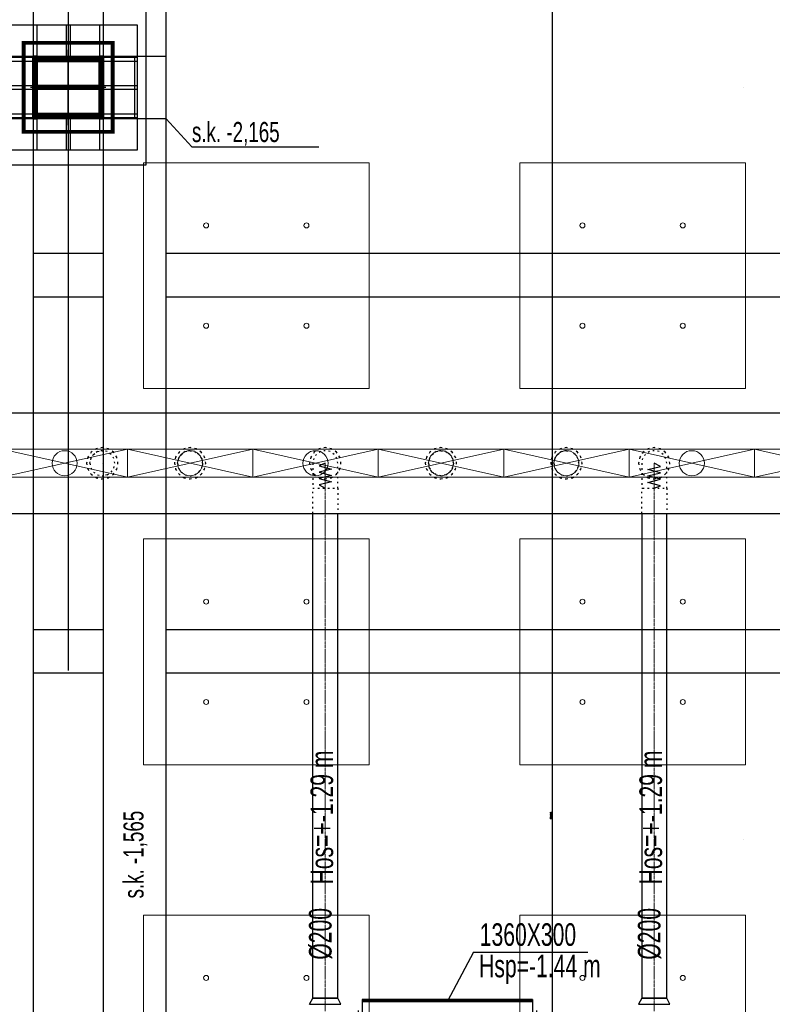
# Model space of a CAD drawing. Header units: centimetres. Extents: x -228435 to 46820, y -89367 to 152985.
# Tile 83 of 252: x -34926 to -28926, y 45690 to 53540. Entities that reach past the tile are written whole.
import ezdxf

# ---------------------------------------------------------------- set-up
doc = ezdxf.new("R2010")
doc.units = ezdxf.units.CM
doc.header["$LTSCALE"] = 50
doc.header["$PDMODE"] = 35
doc.header["$PDSIZE"] = 0.1
for name, pattern in [('CADVENT_CENTERLINE', [9.9, 7.4, -1, 0.5, -1]), ('CADVENT_HIDDEN', [0.8, 0.25, -0.55]), ('Kondygnacja  -0_5$0$HIDDEN', [9.525, 6.35, -3.175]), ('Kondygnacja  -0_5$0$HIDDEN2', [4.7625, 3.175, -1.5875]), ('Osie rzutów$0$DASHDOT2', [12.7, 6.35, -3.175, 0, -3.175])]:
    doc.linetypes.add(name, pattern=pattern)
doc.layers.get('0').update_dxf_attribs({"color": 8})
doc.layers.get('DEFPOINTS').update_dxf_attribs({"color": 8})
for name, color, linetype in [('01-103-Went PP_poziom-0_5$0$L_Nawiew', 3, 'Continuous'), ('bgde-nawiewEXP', 1, 'Continuous'), ('bgde-nawiewHIDDEN', 1, 'Continuous'), ('bgde-tekst', 7, 'Continuous'), ('bgde-wywiewSOL', 5, 'Continuous'), ('Kondygnacja  -0_5$0$ARCH_GK', 8, 'Continuous'), ('Kondygnacja  -0_5$0$ARCH_KONSTR_POWYŻEJ RZUTU', 8, 'Kondygnacja  -0_5$0$HIDDEN'), ('Kondygnacja  -0_5$0$ARCH_KONSTR_POWYŻEJ RZUTU_IST', 8, 'Kondygnacja  -0_5$0$HIDDEN2'), ('Kondygnacja  -0_5$0$ARCH_KONSTRUKCJA_NIEWIDOCZNA', 8, 'Continuous'), ('Kondygnacja  -0_5$0$ARCH_OKŁADZINA', 8, 'Continuous'), ('Kondygnacja  -0_5$0$ARCH_SŁUPY', 8, 'Continuous'), ('Osie rzutów$0$ARCH_INFO_OSIE_IST', 8, 'Osie rzutów$0$DASHDOT2'), ('Osie rzutów$0$ARCH_INFO_OSIE_OPISY_IST', 8, 'Continuous')]:
    doc.layers.add(name, color=color, linetype=linetype)
for name, color, linetype, lineweight in [('bgde-nawiewCEN', 7, 'Continuous', 13), ('bgde_nawiewnik', 11, 'Continuous', 5), ('Kondygnacja  -0_5$0$ARCH_INFO_WYMIARY', 8, 'Continuous', 9), ('SU Lampy kwadratowe  -05$0$ARCH_SUFITY_PODWIESZANE', 8, 'Continuous', 9)]:
    doc.layers.add(name, color=color, linetype=linetype, lineweight=lineweight)
doc.styles.add('Kondygnacja  -0_5$0$BIKTS', font='bikromsw.shx', dxfattribs={"width": 0.8})
doc.styles.add('Kondygnacja  -0_5$0$Romans', font='Romans.shx', dxfattribs={"width": 0.7})
doc.dimstyles.new('Kondygnacja  -0_5$0$Wymiary 1-100', dxfattribs={"dimtxt": 12, "dimasz": 10, "dimexe": 5, "dimexo": 0, "dimgap": 4, "dimtad": 1, "dimrnd": 0.5, "dimzin": 12, "dimdsep": 46, "dimtxsty": 'Kondygnacja  -0_5$0$Romans', "dimblk": 'Kondygnacja  -0_5$0$_Oblique', "dimcen": 10, "dimdle": 10, "dimclrt": 55, "dimazin": 0, "dimtfac": 1, "dimtmove": 1, "dimatfit": 3, "dimfxl": 0, "dimtolj": 1, "dimtzin": 0, "dimarcsym": 0})
pattern_1 = [(45, (-1133.3117, -3177.9858), (-0.6735192, 0.6735192), [])]

# ---------------------------------------------------------------- blocks, each defined once
blk = doc.blocks.new('Osie rzutów')
at = {"layer": 'Osie rzutów$0$ARCH_INFO_OSIE_IST', "ltscale": 10}
for p, q in [((8660, 12510), (8660, 4623.26)), ((8660, 9770), (8660, 9830)), ((4436.04, 9800), (15156.54, 9800)), ((8690, 9800), (8630, 9800)), ((4436.04, 9200), (15156.54, 9200))]:
    blk.add_line(p, q, dxfattribs=at)
blk = doc.blocks.new('SU Lampy kwadratowe  -05$0$moduł sufitu')
at = {"layer": 'SU Lampy kwadratowe  -05$0$ARCH_SUFITY_PODWIESZANE'}
for points in [[(60, -60), (240, -60), (240, -240), (60, -240)], [(360, -60), (540, -60), (540, -240), (360, -240)], [(60, -360), (240, -360), (240, -540), (60, -540)], [(360, -360), (540, -360), (540, -540), (360, -540)]]:
    blk.add_lwpolyline(points, close=True, dxfattribs=at)
for centre in [(110, -110), (190, -110), (410, -110), (490, -110), (110, -190), (190, -190), (410, -190), (490, -190), (110, -410), (190, -410), (410, -410), (490, -410), (110, -490), (190, -490), (410, -490), (490, -490)]:
    blk.add_circle(centre, 2, dxfattribs=at)
blk = doc.blocks.new('SU Lampy kwadratowe  -05')
at = {"layer": 'SU Lampy kwadratowe  -05$0$ARCH_SUFITY_PODWIESZANE'}
for p in [(8660, 9800), (8660, 9200)]:
    blk.add_blockref('SU Lampy kwadratowe  -05$0$moduł sufitu', p, dxfattribs=at)
blk = doc.blocks.new('Kondygnacja  -0_5$0$_Oblique')
at = {"color": 0, "linetype": 'ByBlock', "lineweight": -2}
blk.add_line((-0.5, -0.5), (0.5, 0.5), dxfattribs=at)
blk = doc.blocks.new('*D147')
at = {"layer": 'DEFPOINTS', "color": 0}
for p in [(5845, 52950), (6165.9, 52950), (-62690, 50660)]:
    blk.add_point(p, dxfattribs=at)
at = {"layer": 'Kondygnacja  -0_5$0$ARCH_INFO_WYMIARY', "color": 0, "lineweight": -2}
for p, q in [((6157.9, 52950), (6170.9, 52950)), ((6165.9, 50650), (6165.9, 52960)), ((6157.9, 50660), (6170.9, 50660))]:
    blk.add_line(p, q, dxfattribs=at)
at = {"layer": 'Kondygnacja  -0_5$0$ARCH_INFO_WYMIARY', "color": 0, "lineweight": -2, "xscale": 10, "yscale": 10, "zscale": 10}
for p, rotation in [((6165.9, 52950), 90), ((6165.9, 50660), 270)]:
    blk.add_blockref('Kondygnacja  -0_5$0$_Oblique', p, dxfattribs=dict(at, rotation=rotation))
at = {"layer": 'Kondygnacja  -0_5$0$ARCH_INFO_WYMIARY', "color": 55, "insert": (6155.9, 51805), "char_height": 12, "attachment_point": 5, "rotation": 90, "style": 'Kondygnacja  -0_5$0$Romans'}
blk.add_mtext('\\A1;2290', dxfattribs=at)
blk = doc.blocks.new('*D148')
at = {"layer": 'DEFPOINTS', "color": 0}
for p in [(-59190, 47690), (5862.4, 47690), (6190, 43700)]:
    blk.add_point(p, dxfattribs=at)
at = {"layer": 'Kondygnacja  -0_5$0$ARCH_INFO_WYMIARY', "color": 0, "lineweight": -2}
for p, q in [((5854.4, 47690), (5867.4, 47690)), ((5862.4, 43690), (5862.4, 47700)), ((5870.4, 43700), (5857.4, 43700))]:
    blk.add_line(p, q, dxfattribs=at)
at = {"layer": 'Kondygnacja  -0_5$0$ARCH_INFO_WYMIARY', "color": 0, "lineweight": -2, "xscale": 10, "yscale": 10, "zscale": 10}
for p, rotation in [((5862.4, 47690), 90), ((5862.4, 43700), 270)]:
    blk.add_blockref('Kondygnacja  -0_5$0$_Oblique', p, dxfattribs=dict(at, rotation=rotation))
at = {"layer": 'Kondygnacja  -0_5$0$ARCH_INFO_WYMIARY', "color": 55, "insert": (5852.4, 45695), "char_height": 12, "attachment_point": 5, "rotation": 90, "style": 'Kondygnacja  -0_5$0$Romans'}
blk.add_mtext('\\A1;3990', dxfattribs=at)
blk = doc.blocks.new('*D152')
at = {"layer": 'DEFPOINTS', "color": 0}
for p in [(-29490, 82605), (-29490, 13059.2), (-30690, 12765)]:
    blk.add_point(p, dxfattribs=at)
at = {"layer": 'Kondygnacja  -0_5$0$ARCH_INFO_WYMIARY', "color": 0, "lineweight": -2}
for p, q in [((-30700, 13059.2), (-29480, 13059.2)), ((-30690, 13051.2), (-30690, 13064.2)), ((-29490, 13067.2), (-29490, 13054.2))]:
    blk.add_line(p, q, dxfattribs=at)
at = {"layer": 'Kondygnacja  -0_5$0$ARCH_INFO_WYMIARY', "color": 0, "lineweight": -2, "xscale": 10, "yscale": 10, "zscale": 10, "rotation": 180}
blk.add_blockref('Kondygnacja  -0_5$0$_Oblique', (-30690, 13059.2), dxfattribs=at)
at = {"layer": 'Kondygnacja  -0_5$0$ARCH_INFO_WYMIARY', "color": 0, "lineweight": -2, "xscale": 10, "yscale": 10, "zscale": 10}
blk.add_blockref('Kondygnacja  -0_5$0$_Oblique', (-29490, 13059.2), dxfattribs=at)
at = {"layer": 'Kondygnacja  -0_5$0$ARCH_INFO_WYMIARY', "color": 55, "insert": (-30090, 13069.2), "char_height": 12, "attachment_point": 5, "style": 'Kondygnacja  -0_5$0$Romans'}
blk.add_mtext('\\A1;1200', dxfattribs=at)
blk = doc.blocks.new('Kondygnacja  -0_5$0$słup_kwadrat')
at = {"layer": 'Kondygnacja  -0_5$0$ARCH_SŁUPY', "lineweight": 40}
h = blk.add_hatch(dxfattribs=at)
h.set_pattern_fill('ANSI31', color=256, scale=0.3, style=0)
h.set_pattern_definition(pattern_1)
h.paths.add_polyline_path([(36, 34), (39, 34), (39, 84), (36, 84)])
h = blk.add_hatch(dxfattribs=at)
h.set_pattern_fill('ANSI31', color=256, scale=0.3, style=0)
h.set_pattern_definition(pattern_1)
h.paths.add_polyline_path([(89, 80), (89, 83), (39, 83), (39, 80)])
h = blk.add_hatch(dxfattribs=at)
h.set_pattern_fill('ANSI31', color=256, scale=0.3, style=0)
h.set_pattern_definition(pattern_1)
h.paths.add_polyline_path([(89, 34), (92, 34), (92, 84), (89, 84)])
h = blk.add_hatch(dxfattribs=at)
h.set_pattern_fill('ANSI31', color=256, scale=0.3, style=0)
h.set_pattern_definition(pattern_1)
h.paths.add_polyline_path([(89, 57.5), (89, 60.5), (39, 60.5), (39, 57.5)])
h = blk.add_hatch(dxfattribs=at)
h.set_pattern_fill('ANSI31', color=256, scale=0.3, style=0)
h.set_pattern_definition(pattern_1)
h.paths.add_polyline_path([(89, 35), (89, 38), (39, 38), (39, 35)])
at = {"layer": 'Kondygnacja  -0_5$0$ARCH_KONSTRUKCJA_NIEWIDOCZNA'}
blk.add_lwpolyline([(119, 109), (119, 9), (9, 9), (9, 109)], close=True, dxfattribs=at)
for points in [[(36, 109), (36, 84)], [(39, 109), (39, 84)], [(62.5, 109), (62.5, 83)], [(65.5, 109), (65.5, 83)], [(89, 109), (89, 84)], [(92, 109), (92, 84)], [(9, 83), (36, 83)], [(9, 80), (36, 80)], [(92, 83), (119, 83)], [(92, 80), (119, 80)], [(9, 60.5), (36, 60.5)], [(9, 57.5), (36, 57.5)], [(92, 60.5), (119, 60.5)], [(92, 57.5), (119, 57.5)], [(9, 38), (36, 38)], [(9, 35), (36, 35)], [(36, 34), (36, 9)], [(39, 34), (39, 9)], [(62.5, 35), (62.5, 9)], [(65.49, 35), (65.49, 9)], [(89, 34), (89, 9)], [(92, 38), (119, 38)], [(92, 35), (119, 35)], [(92, 34), (92, 9)]]:
    blk.add_lwpolyline(points, dxfattribs=at)
at = {"layer": 'Kondygnacja  -0_5$0$ARCH_OKŁADZINA'}
blk.add_lwpolyline([(2, 121), (126, 121), (126, -3), (2, -3)], close=True, dxfattribs=at)
at = {"layer": 'Kondygnacja  -0_5$0$ARCH_SŁUPY', "lineweight": 40}
for p, q in [((39, 60.5), (89, 60.5)), ((89, 57.5), (39, 57.5))]:
    blk.add_line(p, q, dxfattribs=at)
at = {"layer": 'Kondygnacja  -0_5$0$ARCH_SŁUPY', "lineweight": 50, "const_width": 3}
blk.add_lwpolyline([(28.5, 94.5), (99.5, 94.5), (99.5, 23.5), (28.5, 23.5)], close=True, dxfattribs=at)
at = {"layer": 'Kondygnacja  -0_5$0$ARCH_SŁUPY', "lineweight": 40}
for points in [[(36, 84), (39, 84), (39, 34), (36, 34)], [(89, 84), (92, 84), (92, 34), (89, 34)]]:
    blk.add_lwpolyline(points, close=True, dxfattribs=at)
for points in [[(89, 83), (39, 83)], [(39, 80), (89, 80)], [(89, 38), (39, 38)], [(39, 35), (89, 35)]]:
    blk.add_lwpolyline(points, dxfattribs=at)
blk = doc.blocks.new('Kondygnacja  -0_5$0$konstrukcja istniejąca -0.5')
at = {"layer": 'Kondygnacja  -0_5$0$ARCH_KONSTR_POWYŻEJ RZUTU_IST', "ltscale": 10}
for p, q in [((8632, 10975), (8632, 9825)), ((8632, 9775), (8632, 8625))]:
    blk.add_line(p, q, dxfattribs=at)
for points in [[(8688, 10975), (8688, 9825)], [(8738, 10975), (8738, 9825)], [(8738, 9775), (8582, 9775), (8582, 9825), (8738, 9825), (8738, 9775)], [(8688, 9775), (8688, 8625)], [(8738, 9775), (8738, 8625)], [(8632, 9367.89), (8688, 9367.89)], [(8738, 9367.89), (9782, 9367.89)], [(8688, 9332.89), (8632, 9332.89)], [(9782, 9332.89), (8738, 9332.89)]]:
    blk.add_lwpolyline(points, dxfattribs=at)
at = {"layer": 'Kondygnacja  -0_5$0$ARCH_KONSTR_POWYŻEJ RZUTU_IST', "ltscale": 10, "elevation": 0}
for points in [[(8713, 9825), (8713, 9775)], [(8632, 9667.89), (8688, 9667.89)], [(8738, 9667.89), (9782, 9667.89)], [(8688, 9632.89), (8632, 9632.89)], [(9782, 9632.89), (8738, 9632.89)]]:
    blk.add_lwpolyline(points, dxfattribs=at)
at = {"layer": 'Kondygnacja  -0_5$0$ARCH_KONSTR_POWYŻEJ RZUTU_IST'}
blk.add_lwpolyline([(8738.01, 9775), (8758.69, 9752.53), (8859.85, 9752.53)], dxfattribs=at)
at = {"layer": 'Kondygnacja  -0_5$0$ARCH_KONSTR_POWYŻEJ RZUTU_IST', "style": 'Kondygnacja  -0_5$0$BIKTS', "width": 0.7}
blk.add_text('s.k. -2,165', height=16, dxfattribs=at).set_placement((8758.69, 9756.46))
blk.add_text('s.k. -1,565', height=16, rotation=90, dxfattribs=at).set_placement((8720.08, 9153.39))
blk = doc.blocks.new('*D196')
at = {"layer": 'DEFPOINTS', "color": 0}
for p in [(-30050, 80238.2), (-30300, 80097.2), (-30300, 12523.8)]:
    blk.add_point(p, dxfattribs=at)
at = {"layer": 'Kondygnacja  -0_5$0$ARCH_INFO_WYMIARY', "color": 0, "lineweight": -2}
for p, q in [((-30040, 80097.2), (-30310, 80097.2)), ((-30300, 80089.2), (-30300, 80102.2)), ((-30050, 80105.2), (-30050, 80092.2))]:
    blk.add_line(p, q, dxfattribs=at)
at = {"layer": 'Kondygnacja  -0_5$0$ARCH_INFO_WYMIARY', "color": 0, "lineweight": -2, "xscale": 10, "yscale": 10, "zscale": 10, "rotation": 180}
blk.add_blockref('Kondygnacja  -0_5$0$_Oblique', (-30300, 80097.2), dxfattribs=at)
at = {"layer": 'Kondygnacja  -0_5$0$ARCH_INFO_WYMIARY', "color": 0, "lineweight": -2, "xscale": 10, "yscale": 10, "zscale": 10}
blk.add_blockref('Kondygnacja  -0_5$0$_Oblique', (-30050, 80097.2), dxfattribs=at)
at = {"layer": 'Kondygnacja  -0_5$0$ARCH_INFO_WYMIARY', "color": 55, "insert": (-30175, 80107.2), "char_height": 12, "attachment_point": 5, "style": 'Kondygnacja  -0_5$0$Romans'}
blk.add_mtext('\\A1;250', dxfattribs=at)
blk = doc.blocks.new('*D212')
at = {"layer": 'DEFPOINTS', "color": 0}
for p in [(-30586.3, 81900), (-30681.1, 12489.5), (9064, 12489.5)]:
    blk.add_point(p, dxfattribs=at)
at = {"layer": 'Kondygnacja  -0_5$0$ARCH_INFO_WYMIARY', "color": 0, "lineweight": -2}
for p, q in [((-30673.1, 81900), (-30686.1, 81900)), ((-30681.1, 81910), (-30681.1, 12479.5)), ((-30673.1, 12489.5), (-30686.1, 12489.5))]:
    blk.add_line(p, q, dxfattribs=at)
at = {"layer": 'Kondygnacja  -0_5$0$ARCH_INFO_WYMIARY', "color": 0, "lineweight": -2, "xscale": 10, "yscale": 10, "zscale": 10}
for p, rotation in [((-30681.1, 81900), 90), ((-30681.1, 12489.5), 270)]:
    blk.add_blockref('Kondygnacja  -0_5$0$_Oblique', p, dxfattribs=dict(at, rotation=rotation))
at = {"layer": 'Kondygnacja  -0_5$0$ARCH_INFO_WYMIARY', "color": 55, "insert": (-30691.1, 47194.8), "char_height": 12, "attachment_point": 5, "rotation": 90, "style": 'Kondygnacja  -0_5$0$Romans'}
blk.add_mtext('\\A1;69410.5', dxfattribs=at)
blk = doc.blocks.new('*D217')
at = {"layer": 'DEFPOINTS', "color": 0}
for p in [(-29300, 78695), (-29180, 78395.8), (-29180, 12369.5)]:
    blk.add_point(p, dxfattribs=at)
at = {"layer": 'Kondygnacja  -0_5$0$ARCH_INFO_WYMIARY', "color": 0, "lineweight": -2}
for p, q in [((-29310, 78395.8), (-29170, 78395.8)), ((-29300, 78403.8), (-29300, 78390.8)), ((-29180, 78387.8), (-29180, 78400.8))]:
    blk.add_line(p, q, dxfattribs=at)
at = {"layer": 'Kondygnacja  -0_5$0$ARCH_INFO_WYMIARY', "color": 0, "lineweight": -2, "xscale": 10, "yscale": 10, "zscale": 10, "rotation": 180}
blk.add_blockref('Kondygnacja  -0_5$0$_Oblique', (-29300, 78395.8), dxfattribs=at)
at = {"layer": 'Kondygnacja  -0_5$0$ARCH_INFO_WYMIARY', "color": 0, "lineweight": -2, "xscale": 10, "yscale": 10, "zscale": 10}
blk.add_blockref('Kondygnacja  -0_5$0$_Oblique', (-29180, 78395.8), dxfattribs=at)
at = {"layer": 'Kondygnacja  -0_5$0$ARCH_INFO_WYMIARY', "color": 55, "insert": (-29240, 78405.8), "char_height": 12, "attachment_point": 5, "style": 'Kondygnacja  -0_5$0$Romans'}
blk.add_mtext('\\A1;120', dxfattribs=at)
blk = doc.blocks.new('*D218')
at = {"layer": 'DEFPOINTS', "color": 0}
for p in [(-29180, 78695), (-24020, 12369.5), (-24020, 12070.3)]:
    blk.add_point(p, dxfattribs=at)
at = {"layer": 'Kondygnacja  -0_5$0$ARCH_INFO_WYMIARY', "color": 0, "lineweight": -2}
for p, q in [((-29190, 12070.3), (-24010, 12070.3)), ((-29180, 12078.3), (-29180, 12065.3)), ((-24020, 12078.3), (-24020, 12065.3))]:
    blk.add_line(p, q, dxfattribs=at)
at = {"layer": 'Kondygnacja  -0_5$0$ARCH_INFO_WYMIARY', "color": 0, "lineweight": -2, "xscale": 10, "yscale": 10, "zscale": 10, "rotation": 180}
blk.add_blockref('Kondygnacja  -0_5$0$_Oblique', (-29180, 12070.3), dxfattribs=at)
at = {"layer": 'Kondygnacja  -0_5$0$ARCH_INFO_WYMIARY', "color": 0, "lineweight": -2, "xscale": 10, "yscale": 10, "zscale": 10}
blk.add_blockref('Kondygnacja  -0_5$0$_Oblique', (-24020, 12070.3), dxfattribs=at)
at = {"layer": 'Kondygnacja  -0_5$0$ARCH_INFO_WYMIARY', "color": 55, "insert": (-26600, 12080.3), "char_height": 12, "attachment_point": 5, "style": 'Kondygnacja  -0_5$0$Romans'}
blk.add_mtext('\\A1;5160', dxfattribs=at)
blk = doc.blocks.new('*a446')
at = {"layer": 'bgde-tekst'}
blk.add_line((0, 0), (911, 0), dxfattribs=at)
blk = doc.blocks.new('A$C5B3E7367')
at = {"layer": '01-103-Went PP_poziom-0_5$0$L_Nawiew'}
h = blk.add_hatch(color=256, dxfattribs=at)
h.paths.add_polyline_path([(215, 704), (215, 674), (331.7, 674), (331.7, 612.1), (445.9, 689), (331.7, 765.9), (331.7, 704)])
h.paths.add_polyline_path([(48.3, 704), (48.3, 674), (215, 674), (215, 704)])
for p, q in [((215, 1525), (165, 1525)), ((165, 1525), (165, 1505)), ((165, 1505), (215, 1505)), ((215, 1400), (215, 1530)), ((545, 1530), (215, 1530)), ((215, 1530), (215, 1515)), ((545, 1400), (545, 1530)), ((243.8, 1452), (268.8, 1452)), ((256.2, 1452), (256.2, 1400)), ((326.2, 1452), (351.2, 1452)), ((338.8, 1452), (338.8, 1400)), ((408.8, 1452), (433.8, 1452)), ((421.2, 1452), (421.2, 1400)), ((491.2, 1452), (516.2, 1452)), ((503.8, 1452), (503.8, 1400)), ((0, 1378), (215, 1378)), ((0, 0), (0, 1378)), ((545, 1400), (215, 1400)), ((215, 1400), (215, 1378)), ((215, 1378), (215, 0)), ((545, 0), (545, 1400)), ((445.9, 689), (331.7, 765.9)), ((331.7, 704), (331.7, 765.9)), ((48.3, 704), (331.7, 704)), ((48.3, 704), (48.3, 674)), ((48.3, 674), (331.7, 674)), ((445.9, 689), (331.7, 612.1)), ((331.7, 612.1), (331.7, 674)), ((215, 0), (0, 0)), ((215, 0), (545, 0))]:
    blk.add_line(p, q, dxfattribs=at)
blk = doc.blocks.new('A$C53CA46B8')
at = {"layer": 'bgde-wywiewSOL'}
for p, q in [((200.4, 481.1), (-249.6, 481.1)), ((-249.6, 481.1), (-249.6, -878.9)), ((112.9, 511.1), (-162.1, 511.1)), ((-137.1, 481.1), (-137.1, 511.1)), ((87.9, 481.1), (87.9, 511.1)), ((200.4, 481.1), (200.4, -878.9)), ((200.4, -878.9), (-249.6, -878.9)), ((112.9, -908.9), (-162.1, -908.9)), ((-137.1, -878.9), (-137.1, -908.9)), ((87.9, -878.9), (87.9, -908.9))]:
    blk.add_line(p, q, dxfattribs=at)
at = {"layer": '01-103-Went PP_poziom-0_5$0$L_Nawiew'}
blk.add_blockref('A$C5B3E7367', (-794.6, -893.9), dxfattribs=at)
blk = doc.blocks.new('A$C066D7839')
at = {"layer": 'bgde_nawiewnik'}
for p, q in [((-50, -11.15), (-50, 11.15)), ((-50, 11.15), (50, 11.15)), ((-50, -11.15), (50, 11.15)), ((50, -11.15), (-50, 11.15)), ((50, 11.15), (50, -11.15)), ((50, -11.15), (-50, -11.15))]:
    blk.add_line(p, q, dxfattribs=at)
blk.add_circle((0, 0), 10, dxfattribs=at)

msp = doc.modelspace()

# ---------------------------------------------------------------- linework, layer by layer
at = {"layer": 'bgde-nawiewCEN', "linetype": 'CADVENT_CENTERLINE', "ltscale": 0.06}
for p, q in [((-32489.979, 50003.393), (-32489.979, 50003.868)), ((-32489.979, 50002.268), (-32489.979, 50003.393)), ((-32489.979, 50000.075), (-32489.979, 50002.268)), ((-32489.979, 49996.46), (-32489.979, 50000.075)), ((-32489.979, 49991.068), (-32489.979, 49996.46)), ((-32489.979, 49983.542), (-32489.979, 49991.068)), ((-32489.979, 49973.527), (-32489.979, 49983.542)), ((-32489.979, 49960.668), (-32489.979, 49973.527)), ((-32489.979, 49944.608), (-32489.979, 49960.668)), ((-32489.979, 49924.993), (-32489.979, 49944.608)), ((-29867.838, 50003.868), (-29867.838, 50003.393)), ((-29867.838, 50003.393), (-29867.838, 50002.268)), ((-29867.838, 50002.268), (-29867.838, 50000.075)), ((-29867.838, 50000.075), (-29867.838, 49996.46)), ((-29867.838, 49996.46), (-29867.838, 49991.068)), ((-29867.838, 49991.068), (-29867.838, 49983.542)), ((-29867.838, 49983.542), (-29867.838, 49973.527)), ((-29867.838, 49973.527), (-29867.838, 49960.668)), ((-29867.838, 49960.668), (-29867.838, 49944.608)), ((-29867.838, 49944.608), (-29867.838, 49924.993)), ((-32489.979, 49901.468), (-32489.979, 49924.993)), ((-32489.979, 49873.675), (-32489.979, 49901.468)), ((-32489.979, 49822.564), (-32489.979, 49873.675)), ((-29867.838, 49924.993), (-29867.838, 49901.468)), ((-29867.838, 49901.468), (-29867.838, 49873.675)), ((-29867.838, 49873.675), (-29867.838, 49822.564)), ((-32489.979, 49803.868), (-32489.979, 49822.564)), ((-32489.979, 45738.069), (-32489.979, 49803.868)), ((-29867.838, 49822.564), (-29867.838, 49803.868)), ((-29867.838, 45738.069), (-29867.838, 49803.868)), ((-32489.979, 45635.069), (-32489.979, 45738.069)), ((-29867.838, 45635.069), (-29867.838, 45738.069))]:
    msp.add_line(p, q, dxfattribs=at)
at = {"layer": 'bgde-nawiewEXP', "linetype": 'Continuous'}
for points in [[(-55706.071, 49603.941), (-19380.813, 49603.941), (-19380.813, 50403.941), (-19370.813, 50403.941), (-19370.813, 49603.941), (-19380.813, 49603.941), (-19380.813, 50403.941), (-55706.071, 50403.941)], [(-32195.979, 45712.069), (-30835.979, 45712.069), (-30835.979, 45722.069), (-32195.979, 45722.069)], [(-32195.979, 45262.069), (-30835.979, 45262.069), (-30835.979, 45712.069), (-32195.979, 45712.069)], [(-29992.838, 45689.912), (-29742.838, 45689.912), (-29767.838, 45738.069), (-29967.838, 45738.069)]]:
    msp.add_lwpolyline(points, close=True, dxfattribs=at)
for points in [[(-32614.979, 45689.912), (-32364.979, 45689.912), (-32389.979, 45738.069), (-32389.979, 45738.07), (-32589.979, 45738.07), (-32589.979, 49603.941)], [(-32614.979, 45689.912), (-32589.979, 45738.069), (-32389.979, 45738.069), (-32389.979, 49603.941)], [(-29967.838, 49603.941), (-29967.838, 45738.07), (-29767.838, 45738.07), (-29767.838, 49603.941)]]:
    msp.add_lwpolyline(points, dxfattribs=at)
at = {"layer": 'bgde-nawiewHIDDEN', "linetype": 'CADVENT_HIDDEN'}
for points in [[(-34392.838, 50003.868), (-34383.323, 49956.032), (-34356.226, 49915.479), (-34315.674, 49888.383), (-34267.838, 49878.868), (-34220.003, 49888.383), (-34179.45, 49915.479), (-34152.353, 49956.032), (-34142.838, 50003.868), (-34152.353, 50051.703), (-34179.45, 50092.256), (-34220.003, 50119.352), (-34267.838, 50128.868), (-34315.674, 50119.352), (-34356.226, 50092.256), (-34383.323, 50051.703)], [(-34392.838, 50003.868), (-34383.323, 49956.032), (-34356.226, 49915.479), (-34315.674, 49888.383), (-34267.838, 49878.868), (-34220.003, 49888.383), (-34179.45, 49915.479), (-34152.353, 49956.032), (-34142.838, 50003.868), (-34152.353, 50051.703), (-34179.45, 50092.256), (-34220.003, 50119.352), (-34267.838, 50128.868), (-34315.674, 50119.352), (-34356.226, 50092.256), (-34383.323, 50051.703)], [(-34367.838, 50003.868), (-34360.226, 49965.599), (-34338.549, 49933.157), (-34306.106, 49911.48), (-34267.838, 49903.868), (-34229.57, 49911.48), (-34197.127, 49933.157), (-34175.45, 49965.599), (-34167.838, 50003.868), (-34175.45, 50042.136), (-34197.127, 50074.578), (-34229.57, 50096.255), (-34267.838, 50103.868), (-34306.106, 50096.255), (-34338.549, 50074.578), (-34360.226, 50042.136)], [(-33692.838, 50003.868), (-33683.323, 49956.032), (-33656.226, 49915.479), (-33615.674, 49888.383), (-33567.838, 49878.868), (-33520.003, 49888.383), (-33479.45, 49915.479), (-33452.353, 49956.032), (-33442.838, 50003.868), (-33452.353, 50051.703), (-33479.45, 50092.256), (-33520.003, 50119.352), (-33567.838, 50128.868), (-33615.674, 50119.352), (-33656.226, 50092.256), (-33683.323, 50051.703)], [(-33692.838, 50003.868), (-33683.323, 49956.032), (-33656.226, 49915.479), (-33615.674, 49888.383), (-33567.838, 49878.868), (-33520.003, 49888.383), (-33479.45, 49915.479), (-33452.353, 49956.032), (-33442.838, 50003.868), (-33452.353, 50051.703), (-33479.45, 50092.256), (-33520.003, 50119.352), (-33567.838, 50128.868), (-33615.674, 50119.352), (-33656.226, 50092.256), (-33683.323, 50051.703)], [(-33667.838, 50003.868), (-33660.226, 49965.599), (-33638.549, 49933.157), (-33606.106, 49911.48), (-33567.838, 49903.868), (-33529.57, 49911.48), (-33497.127, 49933.157), (-33475.45, 49965.599), (-33467.838, 50003.868), (-33475.45, 50042.136), (-33497.127, 50074.578), (-33529.57, 50096.255), (-33567.838, 50103.868), (-33606.106, 50096.255), (-33638.549, 50074.578), (-33660.226, 50042.136)], [(-32614.979, 50003.868), (-32605.464, 49956.032), (-32578.368, 49915.479), (-32537.815, 49888.383), (-32489.979, 49878.868), (-32442.144, 49888.383), (-32401.591, 49915.479), (-32374.494, 49956.032), (-32364.979, 50003.868), (-32374.494, 50051.703), (-32401.591, 50092.256), (-32442.144, 50119.352), (-32489.979, 50128.868), (-32537.815, 50119.352), (-32578.368, 50092.256), (-32605.464, 50051.703)], [(-32614.979, 50003.868), (-32605.464, 49956.032), (-32578.368, 49915.479), (-32537.815, 49888.383), (-32489.979, 49878.868), (-32442.144, 49888.383), (-32401.591, 49915.479), (-32374.494, 49956.032), (-32364.979, 50003.868), (-32374.494, 50051.703), (-32401.591, 50092.256), (-32442.144, 50119.352), (-32489.979, 50128.868), (-32537.815, 50119.352), (-32578.368, 50092.256), (-32605.464, 50051.703)], [(-31692.838, 50003.868), (-31683.323, 49956.032), (-31656.226, 49915.479), (-31615.674, 49888.383), (-31567.838, 49878.868), (-31520.003, 49888.383), (-31479.45, 49915.479), (-31452.353, 49956.032), (-31442.838, 50003.868), (-31452.353, 50051.703), (-31479.45, 50092.256), (-31520.003, 50119.352), (-31567.838, 50128.868), (-31615.674, 50119.352), (-31656.226, 50092.256), (-31683.323, 50051.703)], [(-31692.838, 50003.868), (-31683.323, 49956.032), (-31656.226, 49915.479), (-31615.674, 49888.383), (-31567.838, 49878.868), (-31520.003, 49888.383), (-31479.45, 49915.479), (-31452.353, 49956.032), (-31442.838, 50003.868), (-31452.353, 50051.703), (-31479.45, 50092.256), (-31520.003, 50119.352), (-31567.838, 50128.868), (-31615.674, 50119.352), (-31656.226, 50092.256), (-31683.323, 50051.703)], [(-31667.838, 50003.868), (-31660.226, 49965.599), (-31638.549, 49933.157), (-31606.106, 49911.48), (-31567.838, 49903.868), (-31529.57, 49911.48), (-31497.127, 49933.157), (-31475.45, 49965.599), (-31467.838, 50003.868), (-31475.45, 50042.136), (-31497.127, 50074.578), (-31529.57, 50096.255), (-31567.838, 50103.868), (-31606.106, 50096.255), (-31638.549, 50074.578), (-31660.226, 50042.136)], [(-31667.838, 50003.868), (-31660.226, 50042.136), (-31638.549, 50074.578), (-31606.106, 50096.255), (-31567.838, 50103.868), (-31529.57, 50096.255), (-31497.127, 50074.578), (-31475.45, 50042.136), (-31467.838, 50003.868), (-31475.45, 49965.599), (-31497.127, 49933.157), (-31529.57, 49911.48), (-31567.838, 49903.868), (-31606.106, 49911.48), (-31638.549, 49933.157), (-31660.226, 49965.599)], [(-30692.838, 50003.868), (-30683.323, 49956.032), (-30656.226, 49915.479), (-30615.674, 49888.383), (-30567.838, 49878.868), (-30520.003, 49888.383), (-30479.45, 49915.479), (-30452.353, 49956.032), (-30442.838, 50003.868), (-30452.353, 50051.703), (-30479.45, 50092.256), (-30520.003, 50119.352), (-30567.838, 50128.868), (-30615.674, 50119.352), (-30656.226, 50092.256), (-30683.323, 50051.703)], [(-30692.838, 50003.868), (-30683.323, 49956.032), (-30656.226, 49915.479), (-30615.674, 49888.383), (-30567.838, 49878.868), (-30520.003, 49888.383), (-30479.45, 49915.479), (-30452.353, 49956.032), (-30442.838, 50003.868), (-30452.353, 50051.703), (-30479.45, 50092.256), (-30520.003, 50119.352), (-30567.838, 50128.868), (-30615.674, 50119.352), (-30656.226, 50092.256), (-30683.323, 50051.703)], [(-30667.838, 50003.868), (-30660.226, 49965.599), (-30638.549, 49933.157), (-30606.106, 49911.48), (-30567.838, 49903.868), (-30529.57, 49911.48), (-30497.127, 49933.157), (-30475.45, 49965.599), (-30467.838, 50003.868), (-30475.45, 50042.136), (-30497.127, 50074.578), (-30529.57, 50096.255), (-30567.838, 50103.868), (-30606.106, 50096.255), (-30638.549, 50074.578), (-30660.226, 50042.136)], [(-29992.838, 50003.868), (-29983.323, 49956.032), (-29956.226, 49915.479), (-29915.674, 49888.383), (-29867.838, 49878.868), (-29820.003, 49888.383), (-29779.45, 49915.479), (-29752.353, 49956.032), (-29742.838, 50003.868), (-29752.353, 50051.703), (-29779.45, 50092.256), (-29820.003, 50119.352), (-29867.838, 50128.868), (-29915.674, 50119.352), (-29956.226, 50092.256), (-29983.323, 50051.703)], [(-29992.838, 50003.868), (-29983.323, 49956.032), (-29956.226, 49915.479), (-29915.674, 49888.383), (-29867.838, 49878.868), (-29820.003, 49888.383), (-29779.45, 49915.479), (-29752.353, 49956.032), (-29742.838, 50003.868), (-29752.353, 50051.703), (-29779.45, 50092.256), (-29820.003, 50119.352), (-29867.838, 50128.868), (-29915.674, 50119.352), (-29956.226, 50092.256), (-29983.323, 50051.703)]]:
    msp.add_lwpolyline(points, close=True, dxfattribs=at)
for points in [[(-34367.838, 50003.868), (-34360.226, 50042.136), (-34338.549, 50074.578), (-34306.106, 50096.255), (-34267.838, 50103.868), (-34229.57, 50096.255)], [(-34229.57, 49911.48), (-34197.127, 49933.157), (-34175.45, 49965.599), (-34167.838, 50003.868), (-34175.45, 50042.136), (-34197.127, 50074.578), (-34229.57, 50096.255), (-34267.838, 50103.868)], [(-33667.838, 50003.868), (-33660.226, 50042.136), (-33638.549, 50074.578), (-33606.106, 50096.255)], [(-33606.106, 50096.255), (-33638.549, 50074.578)], [(-33606.106, 50096.255), (-33567.838, 50103.868), (-33529.57, 50096.255)], [(-33529.57, 50096.255), (-33567.838, 50103.868)], [(-33529.57, 50096.255), (-33497.127, 50074.578), (-33475.45, 50042.136)], [(-32589.979, 49603.941), (-32589.979, 49803.868), (-32389.979, 49803.868), (-32389.979, 50003.868), (-32397.591, 50042.136), (-32419.269, 50074.578), (-32451.711, 50096.255), (-32489.979, 50103.868), (-32528.248, 50096.255), (-32560.69, 50074.578), (-32582.367, 50042.136), (-32589.979, 50003.868), (-32589.979, 49803.867), (-32389.979, 49803.867), (-32389.979, 49603.941)], [(-30667.838, 50003.868), (-30660.226, 50042.136), (-30638.549, 50074.578), (-30606.106, 50096.255), (-30567.838, 50103.868), (-30529.57, 50096.255)], [(-30529.57, 49911.48), (-30497.127, 49933.157), (-30475.45, 49965.599), (-30467.838, 50003.868), (-30475.45, 50042.136), (-30497.127, 50074.578), (-30529.57, 50096.255), (-30567.838, 50103.868)], [(-29967.838, 49603.941), (-29967.838, 49803.867), (-29960.226, 49803.867), (-29960.226, 49803.868), (-29767.838, 49803.868), (-29767.838, 50003.868), (-29775.45, 50042.136), (-29797.127, 50074.578), (-29829.57, 50096.255), (-29867.838, 50103.868), (-29906.106, 50096.255), (-29938.549, 50074.578), (-29960.226, 50042.136), (-29967.838, 50003.868), (-29967.838, 49803.868), (-29960.226, 49803.868), (-29960.226, 49803.867), (-29767.838, 49803.867), (-29767.838, 49603.941)], [(-33475.45, 50042.136), (-33497.127, 50074.578)], [(-33475.45, 50042.136), (-33467.838, 50003.868), (-33475.45, 49965.599)], [(-34367.838, 50003.868), (-34360.226, 49965.599), (-34338.549, 49933.157), (-34306.106, 49911.48), (-34267.838, 49903.868), (-34229.57, 49911.48)], [(-33667.838, 50003.868), (-33660.226, 49965.599), (-33638.549, 49933.157), (-33606.106, 49911.48), (-33567.838, 49903.868), (-33529.57, 49911.48), (-33497.127, 49933.157), (-33475.45, 49965.599), (-33467.838, 50003.868)], [(-30667.838, 50003.868), (-30660.226, 49965.599), (-30638.549, 49933.157), (-30606.106, 49911.48), (-30567.838, 49903.868), (-30529.57, 49911.48)], [(-34229.57, 49911.48), (-34267.838, 49903.868)], [(-30529.57, 49911.48), (-30567.838, 49903.868)]]:
    msp.add_lwpolyline(points, dxfattribs=at)
at = {"layer": 'bgde-nawiewHIDDEN'}
for points in [[(-34267.838, 50003.868), (-34267.838, 50003.868)], [(-33567.838, 50003.868), (-33567.838, 50003.868)], [(-32489.979, 50003.868), (-32539.979, 49982.57), (-32439.979, 49957.208), (-32539.979, 49931.988), (-32439.979, 49906.703), (-32539.979, 49881.168), (-32439.979, 49855.809), (-32539.979, 49830.35), (-32489.979, 49803.868)], [(-31567.838, 50003.868), (-31567.838, 50003.868)], [(-30567.838, 50003.868), (-30567.838, 50003.868)], [(-29867.838, 49803.868), (-29817.838, 49823.963), (-29917.838, 49850.059), (-29817.838, 49876.091), (-29917.838, 49902.353), (-29817.838, 49928.424), (-29917.838, 49953.844), (-29817.838, 49978.868), (-29867.838, 50003.868)]]:
    msp.add_lwpolyline(points, dxfattribs=at)
at = {"layer": 'bgde-tekst'}
msp.add_lwpolyline([(-31308.658, 46105.976), (-31515.979, 45713.703), (-31515.979, 45713.703)], dxfattribs=at)
at = {"layer": 'bgde-tekst', "elevation": 1920}
msp.add_lwpolyline([(-31308.658, 46105.976), (-31515.979, 45713.703), (-31515.979, 45713.703)], dxfattribs=at)
at = {"layer": 'Kondygnacja  -0_5$0$ARCH_GK', "linetype": 'Continuous', "lineweight": -3}
for p, q in [((-34895, 52950), (-34895, 53050)), ((-34185, 53050), (-34185, 52950))]:
    msp.add_line(p, q, dxfattribs=at)

# ---------------------------------------------------------------- block references
at = {"layer": '01-103-Went PP_poziom-0_5$0$L_Nawiew', "xscale": 10, "yscale": 10, "zscale": 10}
for p in [(-34567.836, 50003.868, 742.119), (-33567.836, 50003.868, 742.119), (-32567.836, 50003.868, 742.119), (-31567.836, 50003.868, 742.119), (-30567.836, 50003.868, 742.119), (-29567.836, 50003.868, 742.119), (-28567.836, 50003.868, 742.119)]:
    msp.add_blockref('A$C066D7839', p, dxfattribs=at)
at = {"layer": '01-103-Went PP_poziom-0_5$0$L_Nawiew', "xscale": -1, "rotation": 270}
msp.add_blockref('A$C53CA46B8', (-31317.949, 45528.749, 2865), dxfattribs=at)
at = {"layer": 'bgde-tekst'}
for p in [(-31308.658, 46105.976), (-31308.658, 46105.976, 1920)]:
    msp.add_blockref('*a446', p, dxfattribs=at)
at = {"layer": 'Kondygnacja  -0_5$0$ARCH_KONSTR_POWYŻEJ RZUTU', "xscale": 10, "yscale": 10, "zscale": 10}
msp.add_blockref('Kondygnacja  -0_5$0$konstrukcja istniejąca -0.5', (-121140, -45000), dxfattribs=at)
at = {"layer": 'Kondygnacja  -0_5$0$ARCH_SŁUPY', "xscale": 10, "yscale": 10, "zscale": 10}
msp.add_blockref('Kondygnacja  -0_5$0$słup_kwadrat', (-35180, 52410), dxfattribs=at)
at = {"layer": 'Osie rzutów$0$ARCH_INFO_OSIE_OPISY_IST', "xscale": 10, "yscale": 10, "zscale": 10}
msp.add_blockref('Osie rzutów', (-121140, -45000), dxfattribs=at)
at = {"layer": 'SU Lampy kwadratowe  -05$0$ARCH_SUFITY_PODWIESZANE', "xscale": 10, "yscale": 10, "zscale": 10}
msp.add_blockref('SU Lampy kwadratowe  -05', (-121140, -45000), dxfattribs=at)

# ---------------------------------------------------------------- texts
at = {"layer": 'bgde-tekst', "width": 0.7}
for s, p in [('Hos=+-1.29 m ', (-32427.906, 46645.244, -660)), ('Hos=+-1.29 m ', (-29805.765, 46645.244, -660)), ('%%c200', (-32439.979, 46045.805, 630)), ('%%c200', (-29817.838, 46045.805, 630))]:
    msp.add_text(s, height=180, rotation=90, dxfattribs=at).set_placement(p)
for s, p in [('1360X300', (-31258.658, 46155.976)), ('1360X300', (-31258.658, 46155.976, 1920)), ('Hsp=-1.44 m ', (-31263.942, 45905.538)), ('Hsp=-1.44 m ', (-31263.942, 45905.538, 1920))]:
    msp.add_text(s, height=180, dxfattribs=at).set_placement(p)

# ---------------------------------------------------------------- dimensions: what is measured, and where the dimension line sits
at = {"layer": 'Kondygnacja  -0_5$0$ARCH_INFO_WYMIARY'}
for base, p1, p2, picture, middle in [((-29490, 13059.178), (-30690, 12765), (-29490, 82605), '*D152', (-30090, 13069.178)), ((-30300, 80097.163), (-30050, 80238.222), (-30300, 12523.822), '*D196', (-30175, 80107.163)), ((-29180, 78395.805), (-29300, 78695), (-29180, 12369.5), '*D217', (-29240, 78405.805)), ((-24020, 12070.305), (-29180, 78695), (-24020, 12369.5), '*D218', (-26600, 12080.305))]:
    dim = msp.add_linear_dim(base=base, p1=p1, p2=p2, dimstyle='Kondygnacja  -0_5$0$Wymiary 1-100', dxfattribs=at)
    dim.commit()
    dim.dimension.update_dxf_attribs({"geometry": picture, "text_midpoint": middle})
for base, p1, p2, picture, middle in [((-30681.114, 12489.5), (-30586.301, 81900), (9064, 12489.5), '*D212', (-30691.114, 47194.75)), ((6165.858, 52950), (-62690, 50660), (5845, 52950), '*D147', (6155.858, 51805)), ((5862.405, 47690), (6190, 43700), (-59190, 47690), '*D148', (5852.405, 45695))]:
    dim = msp.add_linear_dim(base=base, p1=p1, p2=p2, angle=90, dimstyle='Kondygnacja  -0_5$0$Wymiary 1-100', dxfattribs=at)
    dim.commit()
    dim.dimension.update_dxf_attribs({"geometry": picture, "text_midpoint": middle})

doc.saveas('drawing.dxf')
